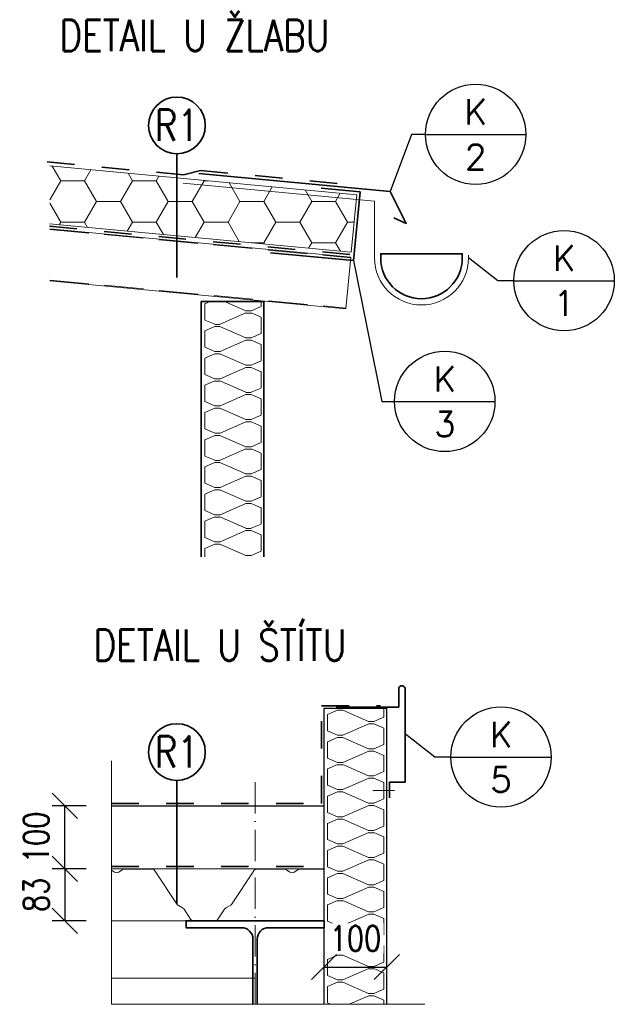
# Model space of a CAD drawing. Header units: millimetres. Extents: x -25606 to 96684, y -22894 to 47132.
# Tile 87 of 89: x 52115 to 53062, y -4183 to -2613. Entities that reach past the tile are written whole.
import ezdxf
from ezdxf.enums import TextEntityAlignment as Align

# ---------------------------------------------------------------- set-up
doc = ezdxf.new("R2010")
doc.units = ezdxf.units.MM
doc.header["$LTSCALE"] = 50
for name, pattern in [('A_CARA_07', [7, 5, -2]), ('A_CARA_15', [7.6, 5, -1.3, 0, -1.3]), ('IZOL', [3.5, 1.75, -1.75])]:
    doc.linetypes.add(name, pattern=pattern)
doc.layers.get('Defpoints').update_dxf_attribs({"color": 132})
for name, color, linetype, lineweight in [('CA_HYDROIZOLACE', 62, 'IZOL', 35), ('CA_KOTY', 3, 'Continuous', 25), ('CA_LEHOPL', 93, 'Continuous', 35), ('CA_OK18', 5, 'Continuous', 18), ('CA_OK35', 62, 'Continuous', 35), ('CA_OSY', 5, 'A_CARA_15', 18), ('CA_POHHRA18', 8, 'Continuous', 18), ('CA_POHHRA25', 7, 'Continuous', 25), ('CA_PSVBUB', 3, 'Continuous', 25), ('CA_SRAFY', 9, 'Continuous', 13), ('CA_TEXT25', 7, 'Continuous', 25), ('CA_TEXT35', 62, 'Continuous', 35)]:
    doc.layers.add(name, color=color, linetype=linetype, lineweight=lineweight)
doc.styles.add('ROMANS', font='romans.shx', dxfattribs={"width": 0.8})
doc.styles.get("Standard").update_dxf_attribs({"font": 'romans.shx'})
doc.linetypes.add('Preruseni', pattern='A,60,[100,cadkon.shx,S=2.5,R=0,X=0,Y=0],-10', length=70)
doc.dimstyles.new('A-20_(2.5)', dxfattribs={"dimscale": 20, "dimtxt": 2.5, "dimasz": 2, "dimexe": 1, "dimexo": 2, "dimgap": 0, "dimtad": 0, "dimdec": 1, "dimrnd": 1, "dimtxsty": 'ROMANS', "dimblk1": 'OBLIQUE', "dimblk2": 'OBLIQUE', "dimsah": 1, "dimcen": 2, "dimclrd": 256, "dimclre": 256, "dimclrt": 256, "dimadec": 1, "dimazin": 2, "dimtfac": 0.714286, "dimtdec": 1, "dimtmove": 0, "dimatfit": 3, "dimldrblk": 'DOTSMALL', "dimfxl": 1, "dimtvp": 1.142857, "dimtolj": 1, "dimlwd": -1, "dimlwe": -1, "dimarcsym": 0})

# ---------------------------------------------------------------- blocks, each defined once
blk = doc.blocks.new('VYROBEK')
blk.add_line((-2, 0), (2, 0))
blk.add_circle((0, 0), 2)
for tag, p in [('ZNACKA', (0, 0.4)), ('TYP', (0, -1.4))]:
    blk.add_attdef(tag, text='', height=1).set_placement(p, align=Align.CENTER)
blk = doc.blocks.new('bub')
at = {"layer": 'CA_TEXT35'}
blk.add_circle((0, 362), 362, dxfattribs=at)
at = {"layer": 'CA_TEXT35', "style": 'ROMANS', "width": 0.8}
blk.add_attdef('C', text='', height=402, dxfattribs=at).set_placement((-2, 364), align=Align.MIDDLE_CENTER)
blk = doc.blocks.new('_Oblique')
at = {"color": 0, "linetype": 'ByBlock', "lineweight": -2}
blk.add_line((-0.5, -0.5), (0.5, 0.5), dxfattribs=at)
blk = doc.blocks.new('*D327')
at = {"layer": 'CA_KOTY', "transparency": 16777216}
for p, q in [((52599.8, -4142.7), (52599.8, -4103.2)), ((52699.8, -4142.7), (52699.8, -4103.2)), ((52599.8, -4123.2), (52699.8, -4123.2))]:
    blk.add_line(p, q, dxfattribs=at)
at = {"layer": 'Defpoints', "color": 0, "transparency": 16777216}
for p in [(52699.8, -4123.2), (52599.8, -4182.7), (52699.8, -4182.7)]:
    blk.add_point(p, dxfattribs=at)
at = {"layer": 'CA_KOTY', "transparency": 16777216, "xscale": 40, "yscale": 40, "zscale": 40, "rotation": 180}
blk.add_blockref('_Oblique', (52599.8, -4123.2), dxfattribs=at)
at = {"layer": 'CA_KOTY', "transparency": 16777216, "xscale": 40, "yscale": 40, "zscale": 40}
blk.add_blockref('_Oblique', (52699.8, -4123.2), dxfattribs=at)
at = {"layer": 'CA_KOTY', "transparency": 16777216, "insert": (52649.8, -4077.5), "char_height": 40, "attachment_point": 5, "style": 'ROMANS', "bg_fill": 3, "box_fill_scale": 1.1, "bg_fill_color": 256, "bg_fill_true_color": 13158600, "bg_fill_transparency": 0}
blk.add_mtext('\\A1;100', dxfattribs=at)
blk = doc.blocks.new('_DotSmall')
at = {"color": 0, "linetype": 'ByBlock', "const_width": 0.5}
blk.add_lwpolyline([(-0.0625, 0, 1), (0.0625, 0, 1)], format="xyb", close=True, dxfattribs=at)
blk = doc.blocks.new('*D328')
at = {"layer": 'CA_KOTY', "transparency": 16777216}
for p, q in [((52220.7, -3966.7), (52166.5, -3966.7)), ((52186.5, -3966.7), (52186.5, -4049.5)), ((52220.7, -4049.5), (52166.5, -4049.5))]:
    blk.add_line(p, q, dxfattribs=at)
at = {"layer": 'Defpoints', "color": 0, "transparency": 16777216}
for p in [(52260.7, -3966.7), (52186.5, -4049.5), (52260.7, -4049.5)]:
    blk.add_point(p, dxfattribs=at)
at = {"layer": 'CA_KOTY', "transparency": 16777216, "xscale": 40, "yscale": 40, "zscale": 40}
for p, rotation in [((52186.5, -3966.7), 90), ((52186.5, -4049.5), 270)]:
    blk.add_blockref('_Oblique', p, dxfattribs=dict(at, rotation=rotation))
at = {"layer": 'CA_KOTY', "transparency": 16777216, "insert": (52140.8, -4008.1), "char_height": 40, "attachment_point": 5, "rotation": 90, "style": 'ROMANS'}
blk.add_mtext('\\A1;83', dxfattribs=at)
blk = doc.blocks.new('*D329')
at = {"layer": 'CA_KOTY', "transparency": 16777216}
for p, q in [((52220.7, -3866.2), (52166.5, -3866.2)), ((52186.5, -3966.7), (52186.5, -3866.2)), ((52220.7, -3966.7), (52166.5, -3966.7))]:
    blk.add_line(p, q, dxfattribs=at)
at = {"layer": 'Defpoints', "color": 0, "transparency": 16777216}
for p in [(52186.5, -3866.2), (52260.7, -3866.2), (52260.7, -3966.7)]:
    blk.add_point(p, dxfattribs=at)
at = {"layer": 'CA_KOTY', "transparency": 16777216, "xscale": 40, "yscale": 40, "zscale": 40}
for p, rotation in [((52186.5, -3866.2), 90), ((52186.5, -3966.7), 270)]:
    blk.add_blockref('_Oblique', p, dxfattribs=dict(at, rotation=rotation))
at = {"layer": 'CA_KOTY', "transparency": 16777216, "insert": (52140.8, -3916.5), "char_height": 40, "attachment_point": 5, "rotation": 90, "style": 'ROMANS'}
blk.add_mtext('\\A1;100', dxfattribs=at)

msp = doc.modelspace()

# ---------------------------------------------------------------- hatches: boundary and pattern name
at = {"layer": 'CA_SRAFY'}
h = msp.add_hatch(dxfattribs=at)
h.set_pattern_fill('HONEY', color=256, scale=12)
h.set_pattern_definition([(0, (64067.07, 2871.867), (57.15, 32.99556), [38.1, -76.2]), (120, (64067.07, 2871.867), (-57.14999, 32.99557), [38.1, -76.2]), (60, (64067.07, 2871.867), (7e-06, 65.99113), [-76.2, 38.1])])
h.paths.add_polyline_path([(52162.4, -2845.61), (52162.4, -2938.01), (52643.11, -2983.26), (52651.73, -2891.66)])
h = msp.add_hatch(dxfattribs=at)
h.set_pattern_fill('FP_72', color=256, scale=0.5, angle=246.422, style=0, pattern_type=2)
h.set_pattern_definition([(156.422, (52499.193, 1380.434), (-99.38447, 6e-06), [17.1605, -9.053, 45.166, -9.053, -28.0045]), (156.422, (52499.193, 1380.434), (-99.38447, 6e-06), [-80.4325, 17.1605, -10.844]), (203.578, (52499.193, 1354.41), (0.0002, -43.3745), [17.1605, -9.053, 45.166, -9.053, -28.0045]), (203.578, (52499.193, 1354.41), (0.0002, -43.3745), [-80.4325, 17.1605, -10.844]), (90, (52499.19, 1354.41), (-99.384, 4e-13), [26.0245, -17.3495]), (90, (52409.75, 1376.1), (-99.384, 4e-13), [26.0245, -17.3495]), (180, (52483.465, 1347.545), (-1e-13, -43.375), [8.2965, -91.0875]), (180, (52433.773, 1369.233), (-1e-13, -43.375), [8.2965, -91.0875]), (180, (52483.465, 1387.3), (-1e-13, -43.375), [8.2965, -91.0875]), (180, (52433.773, 1408.986), (-1e-13, -43.375), [8.2965, -91.0875])])
h.paths.add_polyline_path([(52404.16, -3468.99), (52504.16, -3468.99), (52504.16, -3061.73), (52404.16, -3061.73)])
h = msp.add_hatch(dxfattribs=at)
h.set_pattern_fill('FP_72', color=256, scale=0.5, angle=246.422, style=0, pattern_type=2)
h.set_pattern_definition([(156.422, (52694.81, 248.128), (-99.38447, 6e-06), [17.1605, -9.053, 45.166, -9.053, -28.0045]), (156.422, (52694.81, 248.128), (-99.38447, 6e-06), [-80.4325, 17.1605, -10.844]), (203.578, (52694.81, 222.103), (0.0002, -43.3745), [17.1605, -9.053, 45.166, -9.053, -28.0045]), (203.578, (52694.81, 222.103), (0.0002, -43.3745), [-80.4325, 17.1605, -10.844]), (90, (52694.81, 222.1), (-99.384, 4e-13), [26.0245, -17.3495]), (90, (52605.37, 243.79), (-99.384, 4e-13), [26.0245, -17.3495]), (180, (52679.08, 215.24), (-1e-13, -43.375), [8.2965, -91.0875]), (180, (52629.39, 236.926), (-1e-13, -43.375), [8.2965, -91.0875]), (180, (52679.08, 254.99), (-1e-13, -43.375), [8.2965, -91.0875]), (180, (52629.39, 276.68), (-1e-13, -43.375), [8.2965, -91.0875])])
h.paths.add_polyline_path([(52599.78, -4182.68), (52699.78, -4182.68), (52699.78, -3710.57), (52599.78, -3710.57)])

# ---------------------------------------------------------------- linework, layer by layer
at = {"layer": 'CA_HYDROIZOLACE', "ltscale": 0.5}
msp.add_line((52260.68, -3962.68), (52599.78, -3962.68), dxfattribs=at)
for points in [[(52158.16, -2839.38), (52375.63, -2859.85), (52402.61, -2853), (52652.66, -2876.53)], [(52161.83, -2941.98), (52642.73, -2987.24)], [(52260.68, -3862.24), (52595.78, -3862.24), (52595.78, -3706.57), (52689.78, -3706.57)]]:
    msp.add_lwpolyline(points, dxfattribs=at)
at = {"layer": 'CA_LEHOPL'}
for p, q in [((52403.61, -3468.99), (52403.61, -3061.73)), ((52403.61, -3061.73), (52503.61, -3061.73)), ((52503.61, -3468.99), (52503.61, -3061.73))]:
    msp.add_line(p, q, dxfattribs=at)
at = {"layer": 'CA_OK18', "ltscale": 0.25}
for p, q in [((52634.63, -3073.36), (52642.36, -2991.22)), ((52260.68, -4140.78), (52489.78, -4140.78))]:
    msp.add_line(p, q, dxfattribs=at)
at = {"layer": 'CA_OK18', "linetype": 'A_CARA_07', "ltscale": 0.25}
for points in [[(52162.3, -2947.04), (52642.26, -2992.22)], [(52162.49, -3027.92), (52634.72, -3072.36)]]:
    msp.add_lwpolyline(points, dxfattribs=at)
at = {"layer": 'CA_OK18', "ltscale": 0.25}
for points in [[(52162.4, -2946.05), (52642.36, -2991.22)], [(52162.4, -3028.91), (52634.63, -3073.36)], [(52162.4, -3028.91), (52634.63, -3073.36)]]:
    msp.add_lwpolyline(points, dxfattribs=at)
at = {"layer": 'CA_OK35', "ltscale": 1.2}
msp.add_lwpolyline([(52400.21, -2857.94), (52705.22, -2886.65), (52730.65, -2937.47), (52710.7, -2928.7)], dxfattribs=at)
at = {"layer": 'CA_OK35'}
msp.add_lwpolyline([(52595.12, -2881.31), (52657.17, -2887.15), (52646.87, -2996.67), (52514.59, -2984.22)], dxfattribs=at)
at = {"layer": 'CA_OK35', "ltscale": 1.2}
for points in [[(52820.03, -2992.49), (52820.03, -2985.8), (52690.03, -2985.8), (52690.03, -2992.49, 1), (52820.03, -2992.49)], [(52703.79, -3853.66), (52703.79, -3828.66), (52728.79, -3828.66), (52728.79, -3678.66, 0.8149515), (52718.79, -3678.66), (52718.79, -3708.66), (52618.79, -3708.66)]]:
    msp.add_lwpolyline(points, format="xyb", dxfattribs=at)
at = {"layer": 'CA_OK35'}
msp.add_lwpolyline([(52493.28, -4182.68), (52493.28, -4078.55, -0.4143923), (52511.28, -4060.54), (52599.78, -4060.54), (52599.78, -4049.54), (52379.78, -4049.54), (52379.78, -4060.54), (52468.28, -4060.54, -0.4141277), (52486.28, -4078.54), (52486.28, -4182.68)], format="xyb", dxfattribs=at)
at = {"layer": 'CA_OSY', "ltscale": 0.2}
msp.add_line((52489.78, -4182.68), (52489.78, -3816.58), dxfattribs=at)
at = {"layer": 'CA_POHHRA18', "ltscale": 0.25}
msp.add_line((52643.11, -2983.26), (52651.73, -2891.66), dxfattribs=at)
at = {"layer": 'CA_POHHRA18'}
for p, q in [((52711.97, -3841.61), (52677.53, -3841.61)), ((52260.68, -3966.68), (52599.78, -3966.68)), ((52260.68, -4049.54), (52599.78, -4049.54))]:
    msp.add_line(p, q, dxfattribs=at)
at = {"layer": 'CA_POHHRA18', "ltscale": 0.25}
for points in [[(52162.4, -2845.61), (52651.73, -2891.66)], [(52162.21, -2938), (52643.11, -2983.26)]]:
    msp.add_lwpolyline(points, dxfattribs=at)
at = {"layer": 'CA_POHHRA18', "ltscale": 1.2}
msp.add_lwpolyline([(52375.02, -2873.25), (52680.03, -2901.95), (52680.03, -2992.49, 1), (52830.03, -2992.49), (52830.03, -2987.98)], format="xyb", dxfattribs=at)
at = {"layer": 'CA_POHHRA18'}
msp.add_lwpolyline([(52599.78, -3967.04), (52561.16, -3967.04, 0.1525789), (52557.75, -3968.11), (52552.2, -3971.95, -0.3124314), (52545.37, -3971.95), (52539.83, -3968.11, 0.1525789), (52536.41, -3967.04), (52492.52, -3967.04, 0.2519954), (52487.51, -3969.74), (52452.17, -4023.28, -0.1241631), (52450, -4025.26), (52443.37, -4028.83, 0.1241631), (52441.2, -4030.8), (52430.62, -4046.85, -0.2519954), (52425.61, -4049.54), (52408.84, -4049.54), (52392.07, -4049.54, -0.2519954), (52387.06, -4046.85), (52376.47, -4030.8, 0.1241631), (52374.3, -4028.83), (52367.67, -4025.26, -0.1241631), (52365.5, -4023.28), (52330.17, -3969.74, 0.2519954), (52325.16, -3967.04), (52281.26, -3967.04, 0.1525789), (52277.85, -3968.11), (52272.3, -3971.95, -0.3124314), (52265.47, -3971.95), (52260.68, -3968.63)], format="xyb", dxfattribs=at)
at = {"layer": 'CA_POHHRA25'}
for p, q in [((52599.78, -4182.68), (52599.78, -3710.57)), ((52599.78, -3710.57), (52699.78, -3710.57)), ((52699.78, -4182.68), (52699.78, -3710.57))]:
    msp.add_line(p, q, dxfattribs=at)
msp.add_lwpolyline([(52260.68, -3866.24), (52599.78, -3866.24), (52599.78, -3710.57)], dxfattribs=at)
at = {"layer": 'CA_PSVBUB'}
for points in [[(52761.38, -2795.47), (52739.25, -2795.47), (52705.22, -2886.65)], [(52646.87, -2996.67), (52691.64, -3221.31), (52712.18, -3221.31)], [(52902.4, -3028.75), (52876.98, -3028.75), (52830.03, -2992.49)], [(52801.87, -3788.4), (52776.45, -3788.4), (52729.49, -3752.14)]]:
    msp.add_lwpolyline(points, dxfattribs=at)
at = {"layer": 'CA_SRAFY', "linetype": 'Preruseni', "ltscale": 0.02}
msp.add_lwpolyline([(52260.68, -3794.44), (52260.68, -4182.68), (52760.21, -4182.68)], dxfattribs=at)
at = {"layer": 'CA_TEXT35'}
msp.add_line((52365.11, -3825.65), (52365.11, -4022.68), dxfattribs=at)

# ---------------------------------------------------------------- block references
at = {"layer": 'CA_PSVBUB', "xscale": 40, "yscale": 40, "zscale": 40}
for p, values in [((52841.38, -2795.47), {'ZNACKA': 'K', 'TYP': '2'}), ((52982.4, -3028.75), {'ZNACKA': 'K', 'TYP': '1'}), ((52792.18, -3221.31), {'ZNACKA': 'K', 'TYP': '3'}), ((52881.87, -3788.4), {'ZNACKA': 'K', 'TYP': '5'})]:
    msp.add_blockref('VYROBEK', p, dxfattribs=at).add_auto_attribs(values)
at = {"layer": 'CA_TEXT35'}
ref = msp.add_blockref('bub', (52365.11, -3825.65), dxfattribs=dict(at, xscale=0.125, yscale=0.125, zscale=0.125))
ref.add_attrib('C', 'R1', dxfattribs={"height": 50, "style": 'ROMANS', "width": 0.8}).set_placement((52364.9, -3780.1), align=Align.MIDDLE_CENTER)

# ---------------------------------------------------------------- texts
at = {"layer": 'CA_TEXT25', "insert": (52178.14, -2612.51), "char_height": 50, "width": 7.275957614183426e-12, "attachment_point": 1, "line_spacing_factor": 0.9, "style": 'ROMANS', "bg_fill": 3, "box_fill_scale": 1, "bg_fill_color": 256, "bg_fill_transparency": 0}
msp.add_mtext('DETAIL U ŽLABU', dxfattribs=at)

# ---------------------------------------------------------------- dimensions: what is measured, and where the dimension line sits
at = {"layer": 'CA_KOTY'}
for base, p2, angle, picture, middle in [((52186.48, -3866.24), (52260.68, -3866.24), 90, '*D329', (52140.76, -3916.46)), ((52186.48, -4049.54), (52260.68, -4049.54), 270, '*D328', (52140.76, -4008.11))]:
    dim = msp.add_linear_dim(base=base, p1=(52260.68, -3966.68), p2=p2, angle=angle, dimstyle='A-20_(2.5)', override={"dimtxt": 2}, dxfattribs=at)
    dim.commit()
    dim.dimension.update_dxf_attribs({"geometry": picture, "text_midpoint": middle})

# ---------------------------------------------------------------- next in the draw order: linework, layer by layer
at = {"layer": 'CA_TEXT35'}
msp.add_line((52365.11, -2826.4), (52365.11, -3023.42), dxfattribs=at)

# ---------------------------------------------------------------- next in the draw order: block references
ref = msp.add_blockref('bub', (52365.11, -2826.4), dxfattribs=dict(at, xscale=0.125, yscale=0.125, zscale=0.125))
ref.add_attrib('C', 'R1', dxfattribs={"height": 50, "style": 'ROMANS', "width": 0.8}).set_placement((52364.9, -2780.84), align=Align.MIDDLE_CENTER)

# ---------------------------------------------------------------- next in the draw order: texts
at = {"layer": 'CA_TEXT25', "insert": (52232.41, -3584.71), "char_height": 50, "width": 7.275957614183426e-12, "attachment_point": 1, "line_spacing_factor": 0.9, "style": 'ROMANS', "bg_fill": 3, "box_fill_scale": 1, "bg_fill_color": 256, "bg_fill_transparency": 0}
msp.add_mtext('DETAIL U ŠTÍTU', dxfattribs=at)

# ---------------------------------------------------------------- next in the draw order: dimensions: what is measured, and where the dimension line sits
at = {"layer": 'CA_KOTY'}
dim = msp.add_linear_dim(base=(52699.78, -4123.23), p1=(52599.78, -4182.68), p2=(52699.78, -4182.68), dimstyle='A-20_(2.5)', override={"dimtxt": 2, "dimtfill": 1}, dxfattribs=at)
dim.commit()
dim.dimension.update_dxf_attribs({"geometry": '*D327', "text_midpoint": (52649.78, -4077.51)})

doc.saveas('drawing.dxf')
